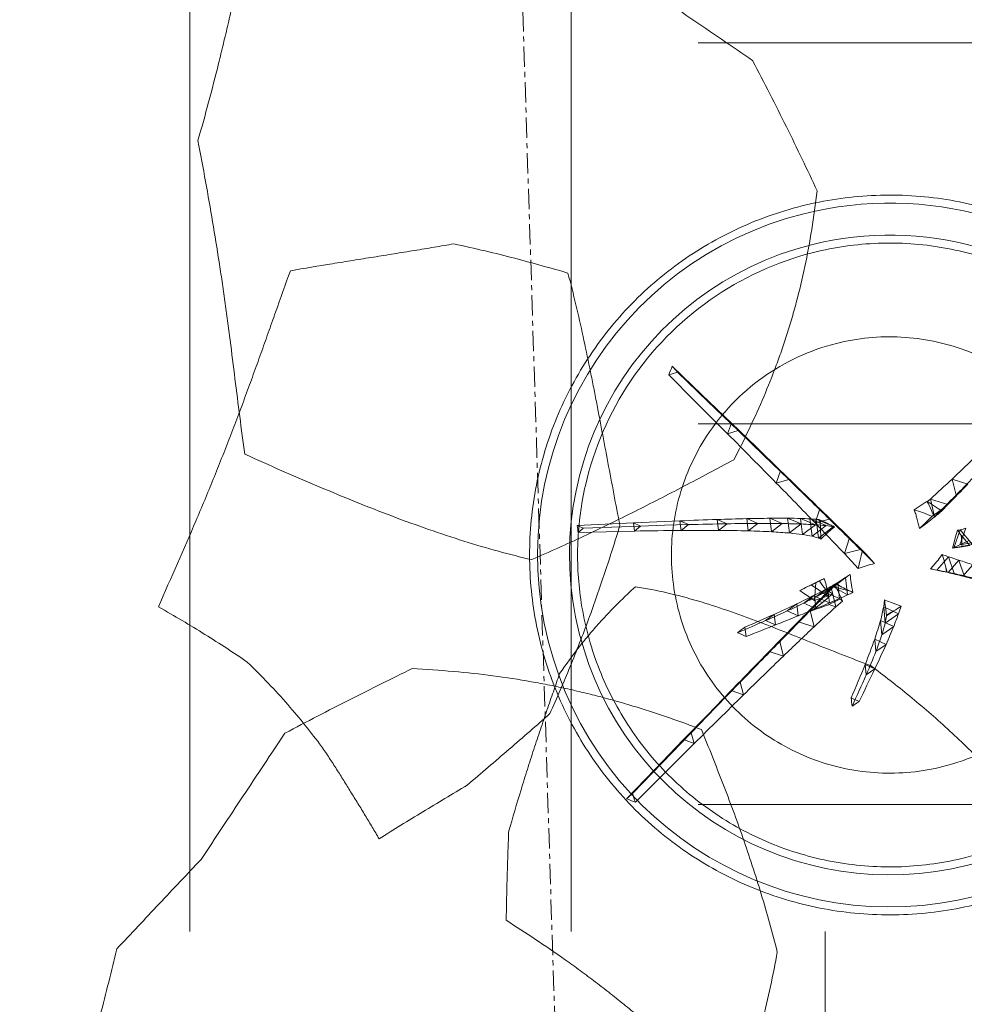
# Model space of a CAD drawing. Header units: millimetres. Extents: x 853417 to 929373, y -433185 to -369260.
# Tile 55 of 228: x 872976 to 873567, y -423941 to -423326. Entities that reach past the tile are written whole.
import ezdxf

# ---------------------------------------------------------------- set-up
doc = ezdxf.new("R2010")
doc.units = ezdxf.units.MM
doc.linetypes.add('Grid Line', pattern=[22.225, 12.7, -3.175, 3.175, -3.175])
for name, color, linetype, lineweight in [('I-FURN', 7, 'Continuous', 9), ('KOKO-FLOR-PATT', 7, 'Continuous', 9), ('KOKO-GRID', 7, 'Continuous', 9)]:
    doc.layers.add(name, color=color, linetype=linetype, lineweight=lineweight)

# ---------------------------------------------------------------- blocks, each defined once
blk = doc.blocks.new('Furniture_Interior-Artwork-Decoration_Gotessons_Areca-Palm  - Default-1583015-1 korrus_SA_kunstihanke plaan')
at = {"layer": 'I-FURN'}
for p, q in [((-79.73, 98.21), (-75.77, 104.02)), ((-75.77, 104.02), (-72.77, 98.48)), ((-72.77, 98.48), (-79.73, 98.21)), ((-57.73, 60.91), (-53.26, 67.74)), ((-53.26, 67.74), (-49.62, 61.06)), ((-181.67, 62.9), (-146.51, 55.5)), ((-151.04, 53.42), (-150.4, 58.55)), ((-146.51, 55.5), (-151.04, 53.42)), ((-150.4, 58.55), (-146.51, 55.5)), ((-49.62, 61.06), (-57.73, 60.91)), ((-122.6, 46.71), (-121.85, 52.67)), ((-121.85, 52.67), (-117.24, 49.11)), ((-117.24, 49.11), (-122.6, 46.71)), ((-99.98, 41.04), (-99.13, 47.83)), ((-93.81, 43.75), (-99.98, 41.04)), ((-99.13, 47.83), (-93.81, 43.75)), ((-82.01, 36.21), (-81.07, 43.82)), ((-81.07, 43.82), (-75.04, 39.24)), ((-75.04, 39.24), (-82.01, 36.21)), ((-68.02, 32.1), (-66.99, 40.53)), ((-66.99, 40.53), (-60.26, 35.45)), ((-57.43, 28.63), (-56.29, 37.88)), ((-56.29, 37.88), (-48.88, 32.29)), ((-40.31, 30.86), (-35.33, 38.7)), ((-35.33, 38.7), (-31.05, 30.88)), ((-60.26, 35.45), (-68.02, 32.1)), ((-48.88, 32.29), (-57.43, 28.63)), ((-49.65, 25.7), (-48.41, 35.77)), ((-48.41, 35.77), (-40.33, 29.67)), ((-44.15, 23.21), (-42.81, 34.1)), ((-42.81, 34.1), (-34.06, 27.51)), ((-40.55, 21.15), (-39.12, 32.86)), ((-31.05, 30.88), (-40.31, 30.86)), ((-39.12, 32.86), (-29.7, 25.77)), ((-37.01, 32.01), (-37.29, 29.79)), ((-36.11, 31.33), (-37.01, 32.01)), ((49.29, 26.15), (49.39, 36.53)), ((58.23, 31.04), (49.29, 26.15)), ((49.39, 36.53), (58.23, 31.04)), ((-40.33, 29.67), (-49.65, 25.7)), ((-34.06, 27.51), (-44.15, 23.21)), ((-29.7, 25.77), (-40.55, 21.15)), ((-29.7, 25.77), (-29.19, 25.52)), ((30.71, 26.51), (33.17, 27.73)), ((32.98, 16.22), (33.17, 27.73)), ((33.17, 27.73), (43, 21.71)), ((-39.32, 20.13), (-40.55, 21.15)), ((43, 21.71), (32.98, 16.22)), ((38.23, 18.78), (43, 21.71)), ((-27.26, 7.79), (-21.77, 16.62)), ((-15.8, 6.87), (-21.77, 16.62)), ((-21.77, 16.62), (-16.87, 7.69)), ((32.98, 16.22), (32.82, 16.12)), ((-21.14, -3.49), (-27.26, 7.79)), ((-16.87, 7.69), (-27.26, 7.79)), ((-16.87, 7.69), (-10.46, -2.85)), ((39.91, -5.33), (46.57, 4.5)), ((43.98, -4.62), (50.21, 4.6)), ((44.87, 4.75), (46.57, 4.5)), ((49.97, -6.55), (46.26, 1.1)), ((46.57, 4.5), (51.75, -6.18)), ((-46.64, -4.92), (-52.1, -6.07)), ((-52.1, -6.07), (-43.7, -15.47)), ((-49, -5.59), (-43.2, -4.26)), ((-30.21, -6.98), (-26.97, -5.73)), ((39.91, -5.33), (39.01, -5.44)), ((51.75, -6.18), (39.91, -5.33)), ((55.06, -5.41), (43.98, -4.62)), ((-51.13, -14.21), (-42.6, -10.72)), ((-50.39, -17.2), (-40.37, -11.71)), ((-44.93, -12.57), (-30.21, -6.98)), ((-44.93, -12.57), (-35.61, -8.76)), ((-40.37, -11.71), (-40.57, -23.22)), ((-40.37, -11.71), (-37.56, -10)), ((-38.93, -10.65), (-29.78, -6.91)), ((-38.93, -10.65), (-30.21, -6.98)), ((-36.59, -9.62), (-38.93, -10.65)), ((-31.68, -17.81), (-38.93, -10.65)), ((-38.93, -10.65), (-29.34, -16.03)), ((-35.61, -8.76), (-36.97, -18.75)), ((-35.61, -8.76), (-30.21, -6.98)), ((26.24, -16.33), (35.36, -10.04)), ((35.36, -10.04), (36.23, -21.09)), ((45.19, -6.2), (49.97, -6.55)), ((-85.19, -20.9), (-79.09, -18.38)), ((-79.09, -18.38), (-79.97, -25.01)), ((-70.6, -18.31), (-63.69, -15.47)), ((-64.69, -22.95), (-70.6, -18.31)), ((-63.69, -15.47), (-64.69, -22.95)), ((-59.47, -16.11), (-51.75, -12.94)), ((-52.87, -21.25), (-59.47, -16.11)), ((-51.75, -12.94), (-52.87, -21.25)), ((-43.84, -19.88), (-51.13, -14.21)), ((-50.39, -17.2), (-48.07, -18.62)), ((-36.97, -18.75), (-44.93, -12.57)), ((-43.7, -15.47), (-43.07, -13.55)), ((26.24, -16.33), (22.64, -14.62)), ((36.23, -21.09), (26.24, -16.33)), ((32.07, -16.64), (32.27, -19.2)), ((32.65, -19.58), (41.14, -13.72)), ((41.14, -13.72), (41.94, -24)), ((-79.97, -25.01), (-85.19, -20.9)), ((-65.62, -26.53), (-56.69, -21.63)), ((-56.69, -21.63), (-56.78, -32.02)), ((-40.57, -23.22), (-44.51, -20.8)), ((-35.55, -20.73), (-40.57, -23.22)), ((31.9, -19.05), (32.27, -19.2)), ((41.94, -24), (32.65, -19.58)), ((41.11, -24.03), (48.96, -18.59)), ((49.69, -28.11), (41.11, -24.03)), ((-56.78, -32.02), (-65.62, -26.53)), ((-13.13, -40.62), (-11.56, -30.54)), ((-11.56, -30.54), (-9.97, -26.38)), ((-11.56, -30.54), (-3.6, -36.95)), ((-87.69, -40.09), (-79.87, -35.82)), ((-79.87, -35.82), (-79.86, -45.07)), ((-11.27, -36.46), (-10.91, -34.1)), ((-6.67, -34.68), (-11.27, -36.46)), ((-11.16, -35.96), (-11.27, -36.46)), ((-6.67, -34.68), (-5.98, -34.52)), ((-79.86, -45.07), (-87.69, -40.09)), ((-16.86, -47.13), (-15.49, -38.25)), ((-15.49, -38.25), (-8.46, -43.91)), ((-3.6, -36.95), (-13.13, -40.62)), ((-23.05, -56.41), (-21.88, -48.73)), ((-21.88, -48.73), (-15.79, -53.65)), ((-8.46, -43.91), (-16.86, -47.13)), ((-116.74, -58.02), (-110.05, -54.38)), ((-110.05, -54.38), (-109.91, -62.49)), ((-15.79, -53.65), (-23.05, -56.41)), ((-109.91, -62.49), (-116.74, -58.02)), ((-32.47, -69.13), (-31.51, -62.68)), ((-26.35, -66.84), (-32.47, -69.13)), ((-31.51, -62.68), (-26.35, -66.84)), ((-153.02, -80.53), (-147.48, -77.53)), ((-147.48, -77.53), (-147.2, -84.49)), ((-147.2, -84.49), (-153.02, -80.53))]:
    blk.add_line(p, q, dxfattribs=at)
at = {"layer": 'I-FURN', "flags": 128}
for points in [[(-106.39, 142.81), (-105.52, 144.02), (-104.66, 145.22), (-103.8, 146.42), (-102.93, 147.63)], [(-100.57, 143.22), (-102.02, 143.12), (-103.48, 143.01), (-104.93, 142.91), (-106.39, 142.81)], [(-75.77, 104.02), (-89.35, 125.83), (-102.93, 147.63)], [(-102.93, 147.63), (-102.34, 146.52), (-101.75, 145.42), (-101.16, 144.32), (-100.57, 143.22)], [(-100.57, 143.22), (-86.67, 120.85), (-72.77, 98.48)], [(-53.26, 67.74), (-64.51, 85.88), (-75.77, 104.02)], [(-72.77, 98.48), (-61.19, 79.77), (-49.62, 61.06)], [(-185.38, 61.13), (-185.24, 62.21), (-185.1, 63.29), (-184.97, 64.36), (-184.83, 65.44)], [(-181.67, 62.9), (-182.6, 62.46), (-183.52, 62.02), (-184.45, 61.57), (-185.38, 61.13)], [(-150.4, 58.55), (-167.61, 62), (-184.83, 65.44)], [(-184.83, 65.44), (-184.04, 64.81), (-183.25, 64.17), (-182.46, 63.54), (-181.67, 62.9)], [(-151.04, 53.42), (-168.21, 57.27), (-185.38, 61.13)], [(-121.85, 52.67), (-136.12, 55.61), (-150.4, 58.55)], [(-146.51, 55.5), (-131.88, 52.3), (-117.24, 49.11)], [(-36.11, 31.33), (-36.41, 30.95), (-36.7, 30.56), (-36.99, 30.18), (-37.29, 29.79)], [(-31.49, 27.45), (-32.65, 28.42), (-33.8, 29.39), (-34.96, 30.36), (-36.11, 31.33)], [(-37.29, 29.79), (-37.8, 27.38), (-38.3, 24.96), (-38.81, 22.54), (-39.32, 20.13)], [(-32.27, 23.89), (-31.5, 24.3), (-30.73, 24.71), (-29.96, 25.12), (-29.19, 25.52)], [(-29.19, 25.52), (-29.76, 26), (-30.34, 26.48), (-30.91, 26.97), (-31.49, 27.45)], [(32.01, 25.63), (31.68, 25.85), (31.36, 26.07), (31.03, 26.29), (30.71, 26.51)], [(30.71, 26.51), (30.87, 26.12), (31.02, 25.74), (31.18, 25.36), (31.34, 24.98)], [(31.34, 24.98), (31.71, 22.73), (32.09, 20.51), (32.46, 18.31), (32.82, 16.12)], [(38.23, 18.78), (36.68, 20.49), (35.12, 22.2), (33.57, 23.92), (32.01, 25.63)], [(32.98, 16.22), (33.03, 19.1), (33.08, 21.98), (33.12, 24.85), (33.17, 27.73)], [(33.17, 27.73), (35.63, 26.23), (38.08, 24.72), (40.54, 23.22), (43, 21.71)], [(-39.32, 20.13), (-37.56, 21.07), (-35.8, 22.01), (-34.03, 22.95), (-32.27, 23.89)], [(26.53, 20.68), (25.31, 21.45), (24.1, 22.21), (22.88, 22.98), (21.67, 23.74)], [(21.67, 23.74), (21.75, 23.04), (21.83, 22.33), (21.91, 21.63), (22, 20.93)], [(22, 20.93), (22.02, 20.22), (22.04, 19.52), (22.06, 18.81), (22.09, 18.11)], [(31.61, 16.97), (30.34, 17.9), (29.06, 18.83), (27.8, 19.76), (26.53, 20.68)], [(31.61, 16.97), (35.41, 18.55), (39.2, 20.13), (43, 21.71)], [(32.82, 16.12), (34.17, 16.79), (35.53, 17.45), (36.88, 18.12), (38.23, 18.78)], [(43, 21.71), (40.49, 20.34), (37.99, 18.97), (35.48, 17.59), (32.98, 16.22)], [(32.98, 16.22), (27.53, 13.89), (22.07, 11.56)], [(22.07, 11.56), (22.51, 11.81), (22.94, 12.05), (23.38, 12.29), (23.81, 12.53)], [(23.81, 12.53), (24.49, 12.91), (25.17, 13.29), (25.85, 13.66), (26.53, 14.04)], [(26.53, 14.04), (27.8, 14.77), (29.07, 15.5), (30.34, 16.23), (31.61, 16.97)], [(-16.09, 6.36), (-17.35, 3.91), (-18.61, 1.45), (-19.87, -1.02), (-21.14, -3.49)], [(-15.87, 6.75), (-15.93, 6.77), (-15.99, 6.8), (-16.04, 6.82), (-16.1, 6.85)], [(-16.1, 6.85), (-16.1, 6.72), (-16.1, 6.6), (-16.1, 6.48), (-16.09, 6.36)], [(-15.84, 6.81), (-15.96, 6.58), (-16.09, 6.36)], [(-15.69, 6.67), (-15.71, 6.72), (-15.74, 6.77), (-15.77, 6.82), (-15.8, 6.87)], [(-10.46, -2.85), (-11.77, -0.47), (-13.07, 1.91), (-14.38, 4.29), (-15.69, 6.67)], [(44.87, 4.75), (43.41, 2.2), (41.94, -0.35), (40.47, -2.89), (39.01, -5.44)], [(45.07, 4.23), (45.02, 4.36), (44.97, 4.49), (44.92, 4.62), (44.87, 4.75)], [(46.26, 1.1), (45.96, 1.88), (45.67, 2.67), (45.37, 3.45), (45.07, 4.23)], [(45.19, -6.2), (45.46, -4.38), (45.73, -2.55), (46, -0.73), (46.26, 1.1)], [(-59.82, -7.86), (-57.11, -7.29), (-54.41, -6.72), (-51.71, -6.15), (-49, -5.59)], [(-49, -5.59), (-49.86, -8.23), (-50.71, -10.88), (-51.57, -13.53), (-52.43, -16.18)], [(-43.2, -4.26), (-44.06, -4.42), (-44.92, -4.59), (-45.78, -4.75), (-46.64, -4.92)], [(-46.64, -4.92), (-46.59, -5.05), (-46.53, -5.18), (-46.48, -5.31), (-46.42, -5.45)], [(-46.42, -5.45), (-45.58, -7.47), (-44.75, -9.5), (-43.91, -11.52), (-43.07, -13.55)], [(-43.14, -8.6), (-43.15, -7.5), (-43.17, -6.41), (-43.18, -5.33), (-43.2, -4.26)], [(-26.97, -5.73), (-27.56, -5.98), (-28.15, -6.22), (-28.73, -6.47), (-29.32, -6.71)], [(-27.58, -10.97), (-27.43, -9.66), (-27.28, -8.35), (-27.12, -7.04), (-26.97, -5.73)], [(-21.14, -3.49), (-19.85, -3.35), (-18.56, -3.21), (-17.28, -3.07), (-16, -2.93)], [(-16, -2.93), (-14.62, -2.91), (-13.23, -2.89), (-11.84, -2.87), (-10.46, -2.85)], [(39.01, -5.44), (39.02, -5.44), (39.04, -5.45), (39.06, -5.45), (39.08, -5.45)], [(39.08, -5.45), (40.6, -5.64), (42.13, -5.83), (43.66, -6.01), (45.19, -6.2)], [(-52.43, -16.18), (-54.27, -14.1), (-56.12, -12.02), (-57.97, -9.94), (-59.82, -7.86)], [(-51.75, -12.94), (-47.18, -11.83), (-42.6, -10.72)], [(-38.93, -10.65), (-41.93, -11.61), (-44.93, -12.57)], [(-42.6, -10.72), (-43.22, -15.3), (-43.84, -19.88)], [(-43.07, -13.55), (-43.09, -12.3), (-43.1, -11.05), (-43.12, -9.82), (-43.14, -8.6)], [(-40.32, -11.32), (-40.91, -11.61), (-41.51, -11.9), (-42.1, -12.18), (-42.7, -12.47)], [(-37.56, -10), (-38.24, -10.32), (-38.94, -10.66), (-39.62, -10.99), (-40.32, -11.32)], [(-36.66, -14.84), (-36.88, -13.62), (-37.11, -12.41), (-37.34, -11.2), (-37.56, -10)], [(-34.77, -8.91), (-35.23, -9.08), (-35.68, -9.26), (-36.13, -9.44), (-36.59, -9.62)], [(-36.59, -9.62), (-35.72, -10.45), (-34.85, -11.28), (-33.99, -12.11), (-33.12, -12.94)], [(-30.21, -6.98), (-30.95, -12.4), (-31.68, -17.81)], [(-29.32, -6.71), (-29.43, -6.76), (-29.55, -6.81), (-29.67, -6.86), (-29.78, -6.91)], [(-28.08, -17.12), (-27.95, -15.57), (-27.83, -14.03), (-27.7, -12.5), (-27.58, -10.97)], [(28.54, -10.43), (28.32, -10.59), (28.1, -10.75), (27.89, -10.91), (27.67, -11.08)], [(31.83, -7.71), (31, -8.39), (30.18, -9.07), (29.36, -9.75), (28.54, -10.43)], [(32.13, -12.93), (32.05, -11.62), (31.98, -10.32), (31.9, -9.01), (31.83, -7.71)], [(-44.06, -16.61), (-45.07, -17.11), (-46.07, -17.62), (-47.07, -18.12), (-48.07, -18.62)], [(-40.61, -14.88), (-41.48, -15.31), (-42.34, -15.75), (-43.2, -16.18), (-44.06, -16.61)], [(-42.7, -12.47), (-42.18, -13.08), (-41.65, -13.68), (-41.13, -14.28), (-40.61, -14.88)], [(-31.68, -17.81), (-34.33, -18.28), (-36.97, -18.75)], [(-35.55, -20.73), (-35.83, -19.25), (-36.11, -17.77), (-36.38, -16.3), (-36.66, -14.84)], [(-33.12, -12.94), (-32.18, -13.71), (-31.23, -14.49), (-30.28, -15.26), (-29.34, -16.03)], [(-28.08, -17.12), (-29.88, -17.47), (-31.68, -17.81)], [(-29.34, -16.03), (-29.02, -16.3), (-28.71, -16.57), (-28.39, -16.85), (-28.08, -17.12)], [(22.64, -14.62), (23.26, -14.91), (23.88, -15.21), (24.5, -15.5), (25.12, -15.8)], [(25.12, -15.8), (26.42, -16.42), (27.74, -17.04), (29.06, -17.67), (30.38, -18.3)], [(30.38, -18.3), (30.45, -18.34), (30.52, -18.37), (30.59, -18.4), (30.66, -18.44)], [(30.66, -18.44), (30.97, -18.59), (31.28, -18.74), (31.59, -18.9), (31.9, -19.05)], [(31.9, -19.05), (31.94, -18.45), (31.98, -17.84), (32.02, -17.24), (32.07, -16.64)], [(32.07, -16.64), (32.09, -16.48), (32.11, -16.33), (32.13, -16.18), (32.15, -16.03)], [(32.15, -16.03), (32.14, -15.25), (32.14, -14.48), (32.13, -13.7), (32.13, -12.93)], [(-104, -23.92), (-102.68, -23.38), (-101.36, -22.83), (-100.04, -22.28), (-98.72, -21.73)], [(-99.47, -27.53), (-100.61, -26.63), (-101.74, -25.73), (-102.87, -24.82), (-104, -23.92)], [(-98.72, -21.73), (-98.91, -23.18), (-99.1, -24.63), (-99.29, -26.08), (-99.47, -27.53)], [(-52.29, -20.44), (-53.18, -20.82), (-54.07, -21.2), (-54.96, -21.59), (-55.85, -21.97)], [(-55.85, -21.97), (-53.04, -21.69), (-50.22, -21.42), (-47.41, -21.15), (-44.59, -20.87)], [(-43.84, -19.88), (-48.35, -20.57), (-52.87, -21.25)], [(-48.14, -18.66), (-49.18, -19.1), (-50.22, -19.55), (-51.26, -20), (-52.29, -20.44)], [(-48.07, -18.62), (-48.09, -18.63), (-48.11, -18.64), (-48.12, -18.65), (-48.14, -18.66)], [(-44.59, -20.87), (-44.57, -20.85), (-44.55, -20.84), (-44.53, -20.82), (-44.51, -20.8)], [(-44.51, -20.8), (-42.6, -20.41), (-40.69, -20.02), (-38.77, -19.63), (-36.84, -19.24)], [(-36.84, -19.24), (-36.52, -19.61), (-36.2, -19.99), (-35.87, -20.36), (-35.55, -20.73)], [(-10.25, -28.31), (-10.41, -29.67), (-10.57, -31.04), (-10.74, -32.43), (-10.9, -33.83)], [(-9.97, -26.38), (-10.04, -26.86), (-10.11, -27.34), (-10.18, -27.82), (-10.25, -28.31)], [(-6.82, -28.78), (-7.61, -28.18), (-8.4, -27.58), (-9.19, -26.98), (-9.97, -26.38)], [(-0.93, -32.82), (-2.41, -31.8), (-3.89, -30.79), (-5.36, -29.78), (-6.82, -28.78)], [(-10.91, -34.1), (-10.97, -34.57), (-11.04, -35.03), (-11.1, -35.49), (-11.16, -35.96)], [(-11.16, -35.96), (-10.04, -35.64), (-8.92, -35.32), (-7.79, -35), (-6.67, -34.68)], [(-10.9, -33.83), (-10.91, -33.9), (-10.91, -33.97), (-10.91, -34.03), (-10.91, -34.1)], [(-5.98, -34.52), (-4.71, -34.09), (-3.44, -33.67), (-2.18, -33.24), (-0.93, -32.82)], [(-147.48, -77.53), (-128.77, -65.96), (-110.05, -54.38)], [(-116.74, -58.02), (-134.88, -69.27), (-153.02, -80.53)], [(-192.21, -105.33), (-169.85, -91.43), (-147.48, -77.53)], [(-153.02, -80.53), (-174.82, -94.11), (-196.62, -107.7)], [(-45.9, -86.01), (-45.72, -84.7), (-45.53, -83.39), (-45.34, -82.08), (-45.16, -80.77)], [(-40.94, -84.19), (-42.18, -84.64), (-43.42, -85.1), (-44.66, -85.55), (-45.9, -86.01)], [(-45.16, -80.77), (-44.1, -81.62), (-43.05, -82.48), (-41.99, -83.33), (-40.94, -84.19)], [(-196.62, -107.7), (-195.52, -107.1), (-194.42, -106.51), (-193.32, -105.92), (-192.21, -105.33)], [(-191.81, -111.15), (-193.01, -110.28), (-194.22, -109.42), (-195.42, -108.56), (-196.62, -107.7)], [(-192.21, -105.33), (-192.11, -106.78), (-192.01, -108.24), (-191.91, -109.69), (-191.81, -111.15)]]:
    blk.add_lwpolyline(points, dxfattribs=at)
at = {"layer": 'I-FURN'}
for points, knots in [([(-266.57, 544.12), (-269.77, 535.58), (-274.63, 522.97), (-281.29, 506.44), (-286.38, 494.19), (-291.65, 481.99), (-297.11, 469.85), (-302.68, 457.84), (-308.27, 446.04), (-313.95, 434.4), (-319.78, 422.86), (-325.7, 411.47), (-333.61, 396.52), (-343.55, 378.21), (-351.74, 363.84), (-355.89, 356.71)], [0, 0, 0, 0, 0.125, 0.1875, 0.25, 0.3125, 0.375, 0.4375, 0.5, 0.5625, 0.625, 0.6875, 0.75, 0.875, 1, 1, 1, 1]), ([(-355.89, 356.71), (-356.92, 339.24), (-358.62, 313.54), (-361.14, 284.16), (-362.75, 267.55), (-364.01, 255.22), (-365.37, 242.96), (-367.34, 226.66), (-369.85, 206.57), (-372.67, 182.97), (-374.52, 167.31), (-375.42, 159.46)], [0, 0, 0, 0, 0.25, 0.375, 0.4375, 0.5, 0.5625, 0.625, 0.75, 0.875, 1, 1, 1, 1]), ([(-450.99, 80.02), (-438.72, 95.99), (-420.73, 118.8), (-400.95, 145.31), (-389.96, 160.52), (-381.87, 171.89), (-373.84, 183.32), (-365.87, 194.87), (-358, 206.45), (-350.27, 217.95), (-342.65, 229.38), (-332.51, 244.64), (-324.89, 256.09), (-319.74, 263.74)], [0, 0, 0, 0, 0.25, 0.375, 0.4375, 0.5, 0.5625, 0.625, 0.6875, 0.75, 0.8125, 0.875, 1, 1, 1, 1]), ([(-319.74, 263.74), (-310.79, 263.02), (-297.58, 261.94), (-280.19, 260.43), (-267.28, 259.3), (-254.3, 258.17), (-241.46, 257.05), (-228.98, 256.02), (-220.77, 255.38), (-216.69, 255.07)], [0, 0, 0, 0, 0.25, 0.375, 0.5, 0.625, 0.75, 0.875, 1, 1, 1, 1]), ([(-79.96, 81.4), (-75.44, 86.51), (-66.56, 96.84), (-53.69, 112.91), (-43.29, 127.1), (-35.23, 139), (-29.36, 148.15), (-23.63, 157.58), (-16.16, 170.61), (-7.27, 187.62), (2.53, 209.07), (8.62, 224.19), (11.56, 231.95)], [0, 0, 0, 0, 0.125, 0.25, 0.375, 0.4375, 0.5, 0.5625, 0.625, 0.75, 0.875, 1, 1, 1, 1]), ([(-151.93, 220), (-151.86, 213.12), (-151.89, 199.47), (-152.37, 179.24), (-153.05, 162.43), (-153.7, 149.02), (-154.23, 139.04), (-154.81, 129.05), (-155.63, 115.65), (-156.65, 98.99), (-157.82, 79.18), (-158.6, 65.76), (-158.99, 58.95)], [0, 0, 0, 0, 0.125, 0.25, 0.375, 0.4375, 0.5, 0.5625, 0.625, 0.75, 0.875, 1, 1, 1, 1]), ([(-217.59, 51.76), (-211.69, 52.73), (-199.94, 54.76), (-176.76, 59.09), (-153.39, 63.98), (-130.98, 69.05), (-108.61, 74.38), (-91.59, 78.59), (-79.96, 81.4)], [0, 0, 0, 0, 0.125, 0.25, 0.5, 0.625, 0.75, 1, 1, 1, 1]), ([(-158.99, 58.95), (-164.34, 50.14), (-172.4, 37.13), (-183.58, 19.85), (-195.1, 2.65), (-210.49, -19.06), (-223.42, -35.93), (-230.09, -44.35)], [0, 0, 0, 0, 0.25, 0.375, 0.5, 0.75, 1, 1, 1, 1]), ([(-218.07, -21.61), (-212.65, -16.82), (-204.63, -10.12), (-194.06, -2.3), (-183.8, 4.83), (-171.57, 12.42), (-162.97, 17.37), (-158.88, 19.55)], [0, 0, 0, 0, 0.25, 0.375, 0.5, 0.75, 1, 1, 1, 1]), ([(-158.88, 19.55), (-146.42, 14.19), (-128.92, 5.08), (-109.69, -6.92), (-98.95, -14.04), (-91.05, -19.46), (-83.2, -24.98), (-72.75, -32.48), (-59.82, -41.88), (-44.39, -52.96), (-33.84, -60.39), (-28.46, -64.11)], [0, 0, 0, 0, 0.25, 0.375, 0.4375, 0.5, 0.5625, 0.625, 0.75, 0.875, 1, 1, 1, 1]), ([(-393.6, -15.83), (-378.65, -12.2), (-356.5, -7), (-327.68, -0.6), (-313.64, 2.46), (-306.7, 3.95)], [0, 0, 0, 0, 0.5, 0.75, 1, 1, 1, 1]), ([(-306.7, 3.95), (-298.33, 1.36), (-281.97, -4), (-258.65, -12.62), (-240.07, -20.47), (-225.76, -27.09), (-215.36, -32.17), (-205.23, -37.36), (-192.02, -44.52), (-176.16, -53.75), (-158.09, -65.19), (-146.42, -73.11), (-140.63, -77.13)], [0, 0, 0, 0, 0.125, 0.25, 0.375, 0.4375, 0.5, 0.5625, 0.625, 0.75, 0.875, 1, 1, 1, 1]), ([(-273.13, -109.87), (-268.47, -101.75), (-261.55, -89.94), (-252.25, -74.74), (-245.31, -63.62), (-238.28, -52.59), (-231.31, -41.84), (-224.61, -31.55), (-220.23, -24.88), (-218.07, -21.61)], [0, 0, 0, 0, 0.25, 0.375, 0.5, 0.625, 0.75, 0.875, 1, 1, 1, 1]), ([(-28.46, -64.11), (-21.91, -72.18), (-12.42, -84.32), (-0.25, -101.18), (8.58, -114.18), (17.13, -127.65), (25.35, -141.54), (33.14, -155.66), (38.11, -165.32), (40.55, -170.21)], [0, 0, 0, 0, 0.25, 0.375, 0.5, 0.625, 0.75, 0.875, 1, 1, 1, 1]), ([(-140.63, -77.13), (-139.01, -89.32), (-136.61, -107.18), (-133.81, -131.01), (-132.03, -148.98), (-130.59, -167.38), (-129.51, -186.02), (-128.87, -204.65), (-128.7, -217.25), (-128.68, -223.6)], [0, 0, 0, 0, 0.25, 0.375, 0.5, 0.625, 0.75, 0.875, 1, 1, 1, 1]), ([(-612.53, -276.8), (-608.88, -270.13), (-601.59, -256.82), (-590.75, -237), (-579.9, -217.06), (-569.19, -197.27), (-558.8, -177.97), (-545.11, -152.47), (-534.94, -133.51), (-528.25, -120.96)], [0, 0, 0, 0, 0.125, 0.25, 0.375, 0.5, 0.625, 0.75, 1, 1, 1, 1]), ([(-173.07, -315.45), (-177.74, -308.24), (-184.57, -297.53), (-193.58, -283.49), (-200.34, -273.09), (-207.25, -262.82), (-214.36, -252.69), (-221.59, -242.74), (-228.79, -233.01), (-236.01, -223.44), (-243.39, -214.03), (-250.85, -204.86), (-260.8, -193.04), (-273.21, -178.96), (-283.14, -168.27), (-288.06, -163.04)], [0, 0, 0, 0, 0.125, 0.1875, 0.25, 0.3125, 0.375, 0.4375, 0.5, 0.5625, 0.625, 0.6875, 0.75, 0.875, 1, 1, 1, 1])]:
    blk.add_open_spline(points, degree=3, knots=knots, dxfattribs=at)
for points in [[(-7.65, 320.64), (-12.85, 326.55), (-23.26, 338.35), (-39, 356.13), (-55.09, 374.2), (-65.88, 386.24), (-71.31, 392.29)], [(11.56, 231.95), (10.21, 239.01), (7.37, 253.31), (2.78, 275.36), (-2.21, 297.83), (-5.79, 313), (-7.65, 320.64)], [(-216.69, 255.07), (-210.5, 252.05), (-198.51, 246.03), (-181.77, 237.02), (-166.14, 228.22), (-156.54, 222.71), (-151.93, 220)], [(-375.42, 159.46), (-362.05, 148.86), (-335.23, 128.06), (-295.24, 98.69), (-255.58, 72.62), (-230.12, 58.12), (-217.59, 51.76)], [(-79.73, 98.21), (-88.62, 113.08), (-97.5, 127.95), (-106.39, 142.81)], [(-57.73, 60.91), (-65.06, 73.34), (-72.4, 85.78), (-79.73, 98.21)], [(-405.54, 33), (-408.89, 36.81), (-415.8, 44.48), (-426.86, 56.22), (-438.57, 68.09), (-446.79, 76.03), (-450.99, 80.02)], [(-35.33, 38.7), (-41.31, 48.38), (-47.28, 58.06), (-53.26, 67.74)], [(-40.31, 30.86), (-46.11, 40.88), (-51.92, 50.89), (-57.73, 60.91)], [(-49.62, 61.06), (-43.43, 51), (-37.24, 40.94), (-31.05, 30.88)], [(-122.6, 46.71), (-132.08, 48.94), (-141.56, 51.18), (-151.04, 53.42)], [(-99.13, 47.83), (-106.71, 49.44), (-114.28, 51.06), (-121.85, 52.67)], [(49.39, 36.53), (57.08, 40.88), (64.77, 45.23), (72.46, 49.58)], [(-99.98, 41.04), (-107.52, 42.93), (-115.06, 44.82), (-122.6, 46.71)], [(-117.24, 49.11), (-109.43, 47.32), (-101.62, 45.54), (-93.81, 43.75)], [(-81.07, 43.82), (-87.09, 45.15), (-93.11, 46.49), (-99.13, 47.83)], [(-93.81, 43.75), (-87.55, 42.25), (-81.3, 40.74), (-75.04, 39.24)], [(-66.99, 40.53), (-71.68, 41.63), (-76.37, 42.72), (-81.07, 43.82)], [(-82.01, 36.21), (-88, 37.82), (-93.99, 39.43), (-99.98, 41.04)], [(-75.04, 39.24), (-70.12, 37.97), (-65.19, 36.71), (-60.26, 35.45)], [(-56.29, 37.88), (-59.86, 38.76), (-63.42, 39.65), (-66.99, 40.53)], [(-48.41, 35.77), (-51.04, 36.47), (-53.66, 37.17), (-56.29, 37.88)], [(-21.77, 16.62), (-26.29, 23.98), (-30.81, 31.34), (-35.33, 38.7)], [(72.48, 40.33), (64.75, 35.6), (57.02, 30.87), (49.29, 26.15)], [(-373.4, -29.53), (-375.5, -24.48), (-379.94, -14.35), (-387.39, 1.09), (-395.8, 16.82), (-402.15, 27.55), (-405.54, 33)], [(-68.02, 32.1), (-72.68, 33.47), (-77.35, 34.84), (-82.01, 36.21)], [(-57.43, 28.63), (-60.96, 29.79), (-64.49, 30.95), (-68.02, 32.1)], [(-60.26, 35.45), (-56.47, 34.39), (-52.68, 33.34), (-48.88, 32.29)], [(-48.88, 32.29), (-46.03, 31.42), (-43.18, 30.54), (-40.33, 29.67)], [(-42.81, 34.1), (-44.68, 34.66), (-46.54, 35.21), (-48.41, 35.77)], [(-39.12, 32.86), (-40.35, 33.28), (-41.58, 33.69), (-42.81, 34.1)], [(-27.26, 7.79), (-31.61, 15.48), (-35.96, 23.17), (-40.31, 30.86)], [(-37.01, 32.01), (-37.72, 32.29), (-38.42, 32.58), (-39.12, 32.86)], [(-31.05, 30.88), (-26.33, 23.15), (-21.6, 15.42), (-16.87, 7.69)], [(33.17, 27.73), (38.58, 30.67), (43.99, 33.6), (49.39, 36.53)], [(43, 21.71), (48.07, 24.82), (53.15, 27.93), (58.23, 31.04)], [(-49.65, 25.7), (-52.24, 26.67), (-54.83, 27.65), (-57.43, 28.63)], [(-44.15, 23.21), (-45.98, 24.04), (-47.81, 24.87), (-49.65, 25.7)], [(-40.33, 29.67), (-38.24, 28.95), (-36.15, 28.23), (-34.06, 27.51)], [(-34.06, 27.51), (-32.6, 26.93), (-31.15, 26.35), (-29.7, 25.77)], [(21.67, 23.74), (25.5, 25.07), (29.34, 26.4), (33.17, 27.73)], [(49.29, 26.15), (43.85, 22.84), (38.42, 19.53), (32.98, 16.22)], [(-40.55, 21.15), (-41.75, 21.84), (-42.95, 22.53), (-44.15, 23.21)], [(22.09, 18.11), (22.09, 17.02), (22.08, 14.83), (22.08, 12.65), (22.07, 11.56)], [(46.57, 4.5), (47.78, 4.53), (48.99, 4.57), (50.21, 4.6)], [(-52.1, -6.07), (-54.67, -6.67), (-57.24, -7.26), (-59.82, -7.86)], [(43.98, -4.62), (42.62, -4.85), (41.26, -5.09), (39.91, -5.33)], [(49.81, -3.38), (47.87, -3.79), (45.92, -4.2), (43.98, -4.62)], [(-56.69, -21.63), (-51.25, -18.33), (-45.81, -15.02), (-40.37, -11.71)], [(-42.6, -10.72), (-40.27, -10.07), (-37.94, -9.41), (-35.61, -8.76)], [(-29.78, -6.91), (-30.2, -7.07), (-31.03, -7.4), (-32.28, -7.9), (-33.52, -8.4), (-34.36, -8.74), (-34.77, -8.91)], [(27.67, -11.08), (26.83, -11.67), (25.15, -12.85), (23.48, -14.03), (22.64, -14.62)], [(31.83, -7.71), (33.01, -8.48), (34.19, -9.26), (35.36, -10.04)], [(35.36, -10.04), (37.29, -11.26), (39.22, -12.49), (41.14, -13.72)], [(-463.6, -79.58), (-457.72, -74.2), (-446.01, -63.48), (-428.47, -47.51), (-410.99, -31.62), (-399.4, -21.1), (-393.6, -15.83)], [(-98.72, -21.73), (-92.18, -20.61), (-85.63, -19.5), (-79.09, -18.38)], [(-70.6, -18.31), (-75.47, -19.17), (-80.33, -20.04), (-85.19, -20.9)], [(-79.09, -18.38), (-73.96, -17.41), (-68.82, -16.44), (-63.69, -15.47)], [(-59.47, -16.11), (-63.18, -16.84), (-66.89, -17.58), (-70.6, -18.31)], [(-50.39, -17.2), (-55.47, -20.31), (-60.54, -23.42), (-65.62, -26.53)], [(-63.69, -15.47), (-59.71, -14.63), (-55.73, -13.78), (-51.75, -12.94)], [(-51.13, -14.21), (-53.91, -14.85), (-56.69, -15.48), (-59.47, -16.11)], [(-43.7, -15.47), (-46.61, -15.71), (-49.52, -15.94), (-52.43, -16.18)], [(-44.93, -12.57), (-47, -13.12), (-49.06, -13.67), (-51.13, -14.21)], [(-42.7, -12.47), (-45.26, -14.05), (-47.83, -15.62), (-50.39, -17.2)], [(32.65, -19.58), (30.51, -18.5), (28.37, -17.41), (26.24, -16.33)], [(41.14, -13.72), (43.75, -15.34), (46.35, -16.97), (48.96, -18.59)], [(-85.19, -20.9), (-91.46, -21.91), (-97.73, -22.91), (-104, -23.92)], [(-64.69, -22.95), (-69.78, -23.64), (-74.87, -24.32), (-79.97, -25.01)], [(-79.87, -35.82), (-72.14, -31.09), (-64.41, -26.36), (-56.69, -21.63)], [(-52.87, -21.25), (-56.81, -21.82), (-60.75, -22.38), (-64.69, -22.95)], [(-40.57, -23.22), (-45.97, -26.15), (-51.38, -29.09), (-56.78, -32.02)], [(-36.97, -18.75), (-39.26, -19.12), (-41.55, -19.5), (-43.84, -19.88)], [(32.27, -19.2), (33.59, -19.83), (34.91, -20.46), (36.23, -21.09)], [(41.11, -24.03), (38.29, -22.54), (35.47, -21.06), (32.65, -19.58)], [(36.23, -21.09), (38.14, -22.06), (40.04, -23.03), (41.94, -24)], [(52, -29.91), (48.37, -27.95), (44.74, -25.99), (41.11, -24.03)], [(41.94, -24), (44.53, -25.37), (47.11, -26.74), (49.69, -28.11)], [(-362.75, -61.38), (-363.54, -58.77), (-365.17, -53.54), (-367.74, -45.61), (-370.47, -37.6), (-372.4, -32.23), (-373.4, -29.53)], [(-79.97, -25.01), (-86.47, -25.85), (-92.97, -26.69), (-99.47, -27.53)], [(-65.62, -26.53), (-72.98, -31.05), (-80.34, -35.57), (-87.69, -40.09)], [(-15.49, -38.25), (-14.18, -35.68), (-12.87, -33.11), (-11.56, -30.54)], [(-110.05, -54.38), (-99.99, -48.19), (-89.93, -42), (-79.87, -35.82)], [(-56.78, -32.02), (-64.48, -36.37), (-72.17, -40.72), (-79.86, -45.07)], [(-11.27, -36.46), (-11.89, -37.85), (-12.51, -39.23), (-13.13, -40.62)], [(-0.93, -32.82), (-1.82, -34.2), (-2.71, -35.58), (-3.6, -36.95)], [(-87.69, -40.09), (-97.37, -46.07), (-107.05, -52.04), (-116.74, -58.02)], [(-21.88, -48.73), (-19.75, -45.24), (-17.62, -41.74), (-15.49, -38.25)], [(-13.13, -40.62), (-14.37, -42.79), (-15.62, -44.96), (-16.86, -47.13)], [(-3.6, -36.95), (-5.22, -39.27), (-6.84, -41.59), (-8.46, -43.91)], [(-230.09, -44.35), (-235.01, -46.93), (-244.97, -52.06), (-260.19, -59.76), (-275.6, -67.45), (-285.93, -72.56), (-291.1, -75.13)], [(-79.86, -45.07), (-89.87, -50.88), (-99.89, -56.68), (-109.91, -62.49)], [(-31.51, -62.68), (-28.3, -58.03), (-25.09, -53.38), (-21.88, -48.73)], [(-16.86, -47.13), (-18.93, -50.22), (-20.99, -53.31), (-23.05, -56.41)], [(-8.46, -43.91), (-10.9, -47.16), (-13.35, -50.4), (-15.79, -53.65)], [(-15.79, -53.65), (-19.31, -58.04), (-22.83, -62.44), (-26.35, -66.84)], [(-352.66, -94.23), (-353.43, -91.54), (-355.02, -86.12), (-357.48, -77.95), (-360.08, -69.59), (-361.85, -64.11), (-362.75, -61.38)], [(-23.05, -56.41), (-26.19, -60.65), (-29.33, -64.89), (-32.47, -69.13)], [(-109.91, -62.49), (-122.34, -69.82), (-134.77, -77.16), (-147.2, -84.49)], [(-45.16, -80.77), (-40.61, -74.74), (-36.06, -68.71), (-31.51, -62.68)], [(-26.35, -66.84), (-31.21, -72.62), (-36.07, -78.4), (-40.94, -84.19)], [(-32.47, -69.13), (-36.94, -74.76), (-41.42, -80.38), (-45.9, -86.01)], [(-528.25, -120.96), (-522.84, -117.47), (-512.03, -110.51), (-495.84, -100.13), (-479.7, -89.81), (-468.97, -82.98), (-463.6, -79.58)], [(-291.1, -75.13), (-296.28, -76.7), (-306.6, -79.83), (-322.01, -84.51), (-337.38, -89.29), (-347.55, -92.56), (-352.66, -94.23)], [(-147.2, -84.49), (-162.07, -93.38), (-176.94, -102.26), (-191.81, -111.15)], [(-288.06, -163.04), (-286.83, -158.4), (-284.35, -149.24), (-280.62, -135.82), (-276.86, -122.69), (-274.38, -114.12), (-273.13, -109.87)], [(-128.68, -223.6), (-131.69, -230.16), (-137.98, -243.37), (-148.12, -263.46), (-158.85, -283.71), (-166.33, -297.27), (-170.13, -304.06)]]:
    blk.add_open_spline(points, degree=3, dxfattribs=at)
blk = doc.blocks.new('Furniture_Other_Gotessons_Plant-Pot - Default-1583017-1 korrus_SA_kunstihanke plaan')
at = {"layer": 'I-FURN'}
for radius, start, end in [(220, 90, 270), (220, 270, 90), (200, 90, 270), (200, 270, 90)]:
    blk.add_arc((0, 0), radius, start, end, dxfattribs=at)
for points, knots in [([(0, 225), (-14.72, 224.99), (-44.18, 222.09), (-86.65, 209.21), (-125.8, 188.29), (-160.12, 160.12), (-188.29, 125.8), (-209.22, 86.64), (-222.1, 44.15), (-225.72, 7.3), (-224.28, -22.02), (-219.95, -51.23), (-209.22, -86.63), (-188.29, -125.8), (-160.12, -160.12), (-125.79, -188.29), (-86.63, -209.22), (-44.13, -222.11), (-14.67, -224.99), (0, -225)], [0, 0, 0, 0, 0.0625, 0.125, 0.1875, 0.25, 0.3125, 0.375, 0.4375, 0.5, 0.53125, 0.5625, 0.625, 0.6875, 0.75, 0.8125, 0.875, 0.9375, 1, 1, 1, 1]), ([(0, -225), (14.72, -224.99), (44.18, -222.09), (86.65, -209.21), (125.8, -188.29), (160.12, -160.12), (188.29, -125.8), (209.22, -86.64), (222.1, -44.15), (225.72, -7.3), (224.28, 22.02), (219.95, 51.23), (209.22, 86.63), (188.29, 125.8), (160.12, 160.12), (125.79, 188.29), (86.63, 209.22), (44.13, 222.11), (14.67, 224.99), (0, 225)], [0, 0, 0, 0, 0.0625, 0.125, 0.1875, 0.25, 0.3125, 0.375, 0.4375, 0.5, 0.53125, 0.5625, 0.625, 0.6875, 0.75, 0.8125, 0.875, 0.9375, 1, 1, 1, 1]), ([(0, 195), (-23.79, 195), (-71.45, 186.18), (-133.44, 148.2), (-170.3, 100.12), (-188.03, 55.67), (-195.36, 18.74), (-195.36, -20.44), (-186.83, -60.68), (-170.12, -98.2), (-145.98, -131.44), (-115.45, -158.92), (-79.87, -179.46), (-40.81, -192.15), (-13.58, -195), (0, -195)], [-1, -1, -1, -1, -0.883333, -0.766667, -0.65, -0.591667, -0.533333, -0.466667, -0.4, -0.333333, -0.266667, -0.2, -0.133333, -0.066667, 0, 0, 0, 0]), ([(0, -195), (23.79, -195), (71.45, -186.18), (133.44, -148.2), (170.3, -100.12), (188.03, -55.67), (195.36, -18.74), (195.36, 20.44), (186.83, 60.68), (170.12, 98.2), (145.98, 131.44), (115.45, 158.92), (79.87, 179.46), (40.81, 192.15), (13.58, 195), (0, 195)], [-1, -1, -1, -1, -0.883333, -0.766667, -0.65, -0.591667, -0.533333, -0.466667, -0.4, -0.333333, -0.266667, -0.2, -0.133333, -0.066667, 0, 0, 0, 0]), ([(0, 136.4), (-8.46, 136.4), (-25.53, 134.8), (-50.11, 127.72), (-72.99, 116.17), (-97.39, 97.45), (-119.91, 69.2), (-132.47, 37.19), (-136.53, 10.15), (-136.53, -10.18), (-133.48, -30.43), (-125.45, -56.52), (-108.25, -86.32), (-77.97, -114.41), (-46.96, -129.33), (-20.33, -135.39), (-6.73, -136.4), (0, -136.4)], [-1, -1, -1, -1, -0.940476, -0.880952, -0.821429, -0.761905, -0.666667, -0.571429, -0.52381, -0.47619, -0.428571, -0.380952, -0.285714, -0.190476, -0.095238, -0.047619, 0, 0, 0, 0]), ([(0, -136.4), (8.46, -136.4), (25.53, -134.8), (50.11, -127.72), (72.99, -116.17), (97.39, -97.45), (119.91, -69.2), (132.47, -37.19), (136.53, -10.15), (136.53, 10.18), (133.48, 30.43), (125.45, 56.52), (108.25, 86.32), (77.97, 114.41), (46.96, 129.33), (20.33, 135.39), (6.73, 136.4), (0, 136.4)], [-1, -1, -1, -1, -0.940476, -0.880952, -0.821429, -0.761905, -0.666667, -0.571429, -0.52381, -0.47619, -0.428571, -0.380952, -0.285714, -0.190476, -0.095238, -0.047619, 0, 0, 0, 0])]:
    blk.add_open_spline(points, degree=3, knots=knots, dxfattribs=at)

msp = doc.modelspace()

# ---------------------------------------------------------------- hatches: boundary and pattern name
at = {"layer": 'KOKO-FLOR-PATT', "true_color": 0x800000}
h = msp.add_hatch(dxfattribs=at)
h.set_pattern_fill('FP_23', color=16, style=0, pattern_type=2)
h.set_pattern_definition([(0, (463824.66, -1284242.16), (635, 635), [635, -635]), (0, (463824.66, -1284004.04), (635, 635), [635, -635]), (0, (463824.66, -1283765.9), (635, 635), [635, -635]), (90, (463904.03, -1283686.54), (-635, 635), [635, -635]), (90, (464142.16, -1283686.54), (-635, 635), [635, -635]), (90, (464380.3, -1283686.54), (-635, 635), [635, -635])])
h.paths.add_polyline_path([(877428.25, -423101.18), (877424.66, -423103.38), (877428.19, -423101.25)], flags=0)
h.paths.add_polyline_path([(877525.8, -423111.18), (877526.45, -423113.85), (877525.88, -423111.25)], flags=0)
h.paths.add_polyline_path([(877534.93, -423107.06), (877536.14, -423097.76), (877533.97, -423097.83), (877534.44, -423102.37)], flags=0)
h.paths.add_polyline_path([(877525.66, -423106.68), (877527.06, -423110.61), (877530.37, -423106.87), (877525.73, -423106.69)], flags=0)
h.paths.add_polyline_path([(877423.11, -423080.83), (877435.42, -423081.04), (877433.97, -423101), (877429.25, -423103.38), (877432.38, -423110.31), (877441.68, -423111.52), (877441.75, -423104.81), (877525.55, -423103.38), (877525.88, -423106.44), (877533.97, -423097.83), (877535.81, -423087.26), (877542.63, -423087.12), (877540.89, -423097.69), (877546.98, -423102.55), (877542, -423110.61), (877530.15, -423119.64), (877526, -423117.53), (877524.65, -423120.19), (877442, -423121.62), (877441.61, -423116.44), (877436.89, -423122.36), (877428.82, -423117.38), (877419.8, -423105.53), (877421.91, -423101.38), (877420.48, -423101.25), (877421.91, -423080.87)], flags=0)
h.paths.add_polyline_path([(873018.8, -426995.81), (878630.8, -426785.46), (878480.92, -422983.44), (878479.05, -422983.57), (878480.92, -423105.5), (878270.03, -423112.19), (878267.37, -423091.5), (878266.09, -423051.27), (878250.09, -423051.27), (878248.77, -423009.81), (878237.72, -423008.42), (878237.24, -423006.18), (878233.65, -423006.29), (878235.11, -423014.24), (878245.9, -423013.9), (878247.1, -423051.89), (877315.57, -423081.41), (877314.37, -423043.43), (877326.35, -423042.86), (877325.63, -423035.08), (877322.11, -423035.19), (877322.24, -423039.19), (877311.29, -423040.93), (877312.57, -423081.5), (877296.58, -423082.01), (877296.51, -423143.06), (877083.56, -423147.81), (877079.28, -423042.89), (872915.09, -423174.91), (872915.02, -423174.91), (873018.34, -426978.73)], flags=0)
h.paths.add_polyline_path([(875238.67, -426387.23), (875178.07, -426385.19), (875121.2, -426377.55), (875026.72, -426357.68), (875018.57, -426354.19), (875012.83, -426348.44), (875008.67, -426338.94), (875002.57, -426227.5), (874955.04, -426078.03), (874962.53, -426068.73), (875009.39, -426058.34), (875022.94, -426057.85), (875015.28, -425884.75), (875018.55, -425879.36), (875029.19, -425876.08), (875040.05, -425878.52), (875044.87, -425885.34), (875090.16, -425891.2), (875111.6, -425892.63), (875353.24, -425881.79), (875397.99, -425872.71), (875402.31, -425865.56), (875412.97, -425862.35), (875423.81, -425864.86), (875428.59, -425872.71), (875430.23, -425914.21), (875432.19, -426043.21), (875455.06, -426043.21), (875494.46, -426049.96), (875501.56, -426058.74), (875501.71, -426063.42), (875464.63, -426210.97), (875467.56, -426288.2), (875463.45, -426298.39), (875462.73, -426330.46), (875457.55, -426336.19), (875436.2, -426345.35), (875378.35, -426363.42), (875326.77, -426376.13), (875268.89, -426385.19)], flags=0)
h.paths.add_polyline_path([(875838.95, -426379.67), (875778.35, -426377.62), (875721.49, -426369.98), (875627.01, -426350.11), (875618.85, -426346.62), (875613.12, -426340.87), (875608.96, -426331.37), (875602.86, -426219.93), (875555.33, -426070.46), (875561.6, -426061.47), (875609.68, -426050.77), (875623.23, -426050.28), (875615.57, -425877.18), (875618.84, -425871.79), (875629.47, -425868.52), (875640.33, -425870.96), (875645.15, -425877.77), (875690.44, -425883.64), (875711.88, -425885.06), (875953.52, -425874.23), (875998.28, -425865.14), (876002.6, -425858), (876013.25, -425854.79), (876024.1, -425857.29), (876028.87, -425865.14), (876030.51, -425906.64), (876032.48, -426035.64), (876055.34, -426035.64), (876094.74, -426042.39), (876101.85, -426051.17), (876102, -426055.85), (876064.92, -426203.4), (876067.84, -426280.63), (876063.73, -426290.83), (876063.02, -426322.89), (876057.83, -426328.63), (876036.49, -426337.78), (875978.63, -426355.86), (875927.06, -426368.56), (875869.17, -426377.62)], flags=0)
h.paths.add_polyline_path([(876437.96, -426346.01), (876377.36, -426343.96), (876320.5, -426336.32), (876226.02, -426316.45), (876217.86, -426312.96), (876212.12, -426307.21), (876207.97, -426297.71), (876201.86, -426186.27), (876154.33, -426036.8), (876160.61, -426027.81), (876208.69, -426017.11), (876222.23, -426016.62), (876214.57, -425843.52), (876217.85, -425838.13), (876228.48, -425834.86), (876239.34, -425837.3), (876244.16, -425844.11), (876289.45, -425849.98), (876310.89, -425851.4), (876552.53, -425840.57), (876598.11, -425830.11), (876601.61, -425824.34), (876612.26, -425821.13), (876623.1, -425823.63), (876627.88, -425831.48), (876629.52, -425872.98), (876631.48, -426001.98), (876654.35, -426001.98), (876694.01, -426009.05), (876700.85, -426017.51), (876701, -426022.19), (876663.92, -426169.74), (876666.85, -426246.97), (876662.74, -426257.17), (876662.03, -426289.23), (876656.84, -426294.97), (876635.49, -426304.12), (876577.64, -426322.2), (876526.07, -426334.9), (876468.18, -426343.96)], flags=0)
h.paths.add_polyline_path([(877038.24, -426338.44), (876977.64, -426336.4), (876920.78, -426328.76), (876826.3, -426308.88), (876818.15, -426305.4), (876812.41, -426299.65), (876808.25, -426290.14), (876802.15, -426178.7), (876754.62, -426029.23), (876760.89, -426020.24), (876808.97, -426009.54), (876822.52, -426009.05), (876814.86, -425835.95), (876819.09, -425830.11), (876828.77, -425827.29), (876839.89, -425830.11), (876844.45, -425836.55), (876889.73, -425842.41), (876911.17, -425843.84), (877152.81, -425833), (877197.57, -425823.91), (877201.89, -425816.77), (877212.55, -425813.56), (877223.39, -425816.07), (877228.16, -425823.91), (877229.8, -425865.41), (877231.77, -425994.41), (877254.64, -425994.41), (877294.03, -426001.17), (877301.14, -426009.94), (877299.95, -426019.94), (877264.21, -426162.17), (877267.14, -426239.41), (877263.02, -426249.6), (877262.31, -426281.66), (877257.12, -426287.4), (877235.78, -426296.56), (877177.92, -426314.63), (877126.35, -426327.33), (877068.46, -426336.39)], flags=0)
h.paths.add_polyline_path([(874906.36, -425830.11), (874865.63, -424645.14), (877259.22, -424562.86), (877299.95, -425747.83), (874962.53, -425828.18)], flags=0)
h.paths.add_polyline_path([(878444.83, -425550.99), (878413.78, -424571.48), (878434.44, -424571.48), (878477.52, -424611.91), (878505.88, -425506.61), (878464.82, -425550.36)], flags=0)
h.paths.add_polyline_path([(874610.37, -425527.74), (874462.82, -425490.66), (874385.59, -425493.59), (874375.39, -425489.47), (874343.33, -425488.76), (874337.59, -425483.57), (874328.44, -425462.23), (874310.37, -425404.38), (874297.66, -425352.8), (874288.6, -425294.91), (874286.64, -425234.23), (874291.95, -425174.89), (874305.74, -425098.97), (874319.6, -425044.6), (874325.35, -425038.86), (874334.85, -425034.7), (874446.29, -425028.6), (874595.76, -424981.07), (874604.75, -424987.35), (874615.45, -425035.42), (874615.94, -425048.97), (874789.04, -425041.31), (874794.43, -425044.58), (874797.7, -425055.22), (874795.26, -425066.07), (874788.45, -425070.9), (874782.58, -425116.19), (874781.16, -425137.63), (874792, -425379.27), (874801.08, -425424.02), (874808.22, -425428.34), (874811.43, -425439), (874808.93, -425449.84), (874801.08, -425454.61), (874759.58, -425456.26), (874630.58, -425458.22), (874630.58, -425481.09), (874623.83, -425520.49), (874615.05, -425527.59)], flags=0)
h.paths.add_polyline_path([(877569.8, -425426.02), (877560.56, -425419.53), (877549.99, -425371.43), (877549.55, -425357.88), (877377.1, -425365.46), (877371.04, -425361.77), (877367.8, -425351.12), (877370.27, -425340.27), (877377.31, -425334.16), (877383.09, -425290.2), (877384.58, -425268.76), (877374.41, -425027.09), (877365.45, -424982.31), (877358.32, -424977.97), (877355.14, -424967.3), (877357.68, -424956.47), (877365.45, -424951.72), (877407.04, -424950.19), (877536.05, -424948.59), (877536.05, -424926.09), (877542.98, -424886.34), (877551.77, -424879.26), (877556.45, -424879.12), (877703.9, -424916.62), (877788.27, -424915.88), (877819.87, -424916.62), (877825.26, -424918.55), (877833.71, -424928.41), (877838.93, -424942.97), (877861.74, -425024.67), (877873.27, -425080.87), (877879.47, -425141.19), (877877.69, -425201.18), (877870.17, -425257), (877855.43, -425324.7), (877843.58, -425363.05), (877836.7, -425369.03), (877830.52, -425370.67), (877806.28, -425371.54), (877794.91, -425376.39), (877719.14, -425378.72), (877574.48, -425425.85)], flags=0)
h.paths.add_polyline_path([(874985.01, -424590.84), (874974.17, -424588.3), (874969.43, -424580.53), (874967.9, -424538.94), (874966.29, -424409.93), (874940.2, -424409.31), (874904.05, -424403.01), (874896.96, -424394.21), (874896.83, -424389.53), (874934.32, -424242.08), (874933.58, -424157.71), (874934.32, -424126.11), (874936.25, -424120.72), (874946.12, -424112.27), (874960.67, -424107.05), (875042.37, -424084.24), (875098.57, -424072.71), (875158.89, -424066.51), (875218.89, -424068.29), (875274.7, -424075.81), (875342.41, -424090.55), (875380.76, -424102.4), (875386.73, -424109.28), (875388.37, -424115.46), (875389.24, -424139.71), (875394.09, -424151.07), (875396.62, -424227.45), (875443.55, -424376.43), (875437.24, -424385.42), (875389.13, -424395.99), (875375.58, -424396.44), (875383.17, -424568.88), (875379.47, -424574.94), (875368.82, -424578.18), (875357.98, -424575.71), (875353.17, -424568.88), (875307.45, -424562.86), (875286.46, -424561.4), (875044.79, -424571.57), (875000.01, -424580.53), (874995.67, -424587.66), (874990.58, -424590.05)], flags=0)
h.paths.add_polyline_path([(875584.4, -424557.17), (875573.56, -424554.63), (875568.7, -424545.26), (875567.28, -424505.27), (875565.68, -424376.26), (875543.18, -424376.26), (875503.43, -424369.33), (875496.35, -424360.54), (875497.22, -424351.92), (875533.71, -424208.41), (875532.97, -424124.04), (875533.71, -424092.44), (875535.64, -424087.05), (875545.51, -424078.6), (875560.06, -424073.38), (875641.76, -424050.57), (875697.96, -424039.04), (875758.28, -424032.84), (875818.28, -424034.62), (875874.09, -424042.14), (875941.79, -424056.87), (875980.14, -424068.73), (875986.12, -424075.61), (875987.76, -424081.79), (875988.63, -424106.03), (875993.48, -424117.4), (875996.01, -424193.78), (876042.94, -424342.75), (876036.62, -424351.75), (875988.52, -424362.32), (875974.97, -424362.76), (875982.56, -424535.21), (875978.86, -424541.26), (875968.21, -424544.51), (875957.36, -424542.04), (875952.56, -424535.21), (875907.29, -424529.22), (875885.85, -424527.73), (875644.18, -424537.9), (875599.4, -424546.86), (875595.06, -424553.99), (875589.97, -424556.38)], flags=0)
h.paths.add_polyline_path([(876184.3, -424549.61), (876173.47, -424547.08), (876168.72, -424539.3), (876167.19, -424497.71), (876165.58, -424368.71), (876143.08, -424368.71), (876103.34, -424361.78), (876096.26, -424352.99), (876096.12, -424348.3), (876133.61, -424200.86), (876132.87, -424116.48), (876133.61, -424084.89), (876135.54, -424079.49), (876145.41, -424071.04), (876159.96, -424065.82), (876241.66, -424043.01), (876297.87, -424031.48), (876358.18, -424025.28), (876418.18, -424027.07), (876474, -424034.58), (876541.7, -424049.32), (876580.05, -424061.17), (876586.02, -424068.06), (876587.67, -424074.24), (876588.53, -424098.48), (876593.38, -424109.85), (876595.72, -424185.62), (876642.84, -424335.2), (876636.53, -424344.2), (876588.42, -424354.76), (876574.87, -424355.21), (876582.46, -424527.66), (876578.76, -424533.71), (876568.12, -424536.96), (876557.27, -424534.48), (876552.46, -424527.66), (876507.19, -424521.67), (876485.76, -424520.18), (876244.09, -424530.34), (876199.31, -424539.3), (876194.96, -424546.43), (876189.88, -424548.82)], flags=0)
h.paths.add_polyline_path([(876783.69, -424515.94), (876772.85, -424513.4), (876768.11, -424505.63), (876766.58, -424464.04), (876764.97, -424335.03), (876742.47, -424335.03), (876702.72, -424328.11), (876695.64, -424319.31), (876695.51, -424314.63), (876733, -424167.18), (876731.65, -424062.59), (876733, -424051.21), (876734.93, -424045.82), (876744.8, -424037.37), (876759.35, -424032.15), (876841.05, -424009.34), (876897.25, -423997.81), (876957.57, -423991.61), (877017.57, -423993.4), (877073.38, -424000.91), (877141.09, -424015.65), (877179.44, -424027.5), (877185.41, -424034.38), (877187.05, -424040.56), (877187.92, -424064.81), (877192.77, -424076.17), (877195.3, -424152.55), (877242.23, -424301.53), (877235.92, -424310.52), (877187.81, -424321.09), (877174.26, -424321.54), (877181.85, -424493.98), (877178.15, -424500.04), (877167.5, -424503.28), (877156.65, -424500.81), (877151.85, -424493.98), (877106.58, -424487.99), (877085.14, -424486.5), (876843.47, -424496.67), (876798.69, -424505.63), (876794.35, -424512.76), (876789.26, -424515.15)], flags=0)
h.paths.add_polyline_path([(877274.4, -423139.75), (877280.4, -423139.56), (877279.89, -423123.57), (877273.89, -423123.76), (877274.39, -423139.56)], flags=0)
h.paths.add_polyline_path([(877432.38, -423110.31), (877434.35, -423102.47), (877441.5, -423109.36), (877437.06, -423109.82)], flags=0)
h.paths.add_polyline_path([(878285.89, -423107.69), (878291.82, -423105.5), (878291.38, -423091.5), (878285.38, -423091.69), (878285.89, -423107.56)], flags=0)
h.paths.add_polyline_path([(877286.11, -423048.34), (877292.11, -423048.15), (877291.6, -423036.16), (877285.73, -423036.34), (877286.1, -423048.15)], flags=0)
h.paths.add_polyline_path([(878268.41, -423017.19), (878274.41, -423017), (878273.9, -423005.01), (878268.03, -423005.2), (878268.41, -423017)], flags=0)

# ---------------------------------------------------------------- linework, layer by layer
at = {"layer": 'KOKO-GRID', "linetype": 'Grid Line'}
msp.add_line((873529.92, -430863.68), (871669.35, -372178.37), dxfattribs=at)

# ---------------------------------------------------------------- block references
at = {"layer": 'I-FURN', "rotation": 14.12458629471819}
for name in ['Furniture_Interior-Artwork-Decoration_Gotessons_Areca-Palm  - Default-1583015-1 korrus_SA_kunstihanke plaan', 'Furniture_Other_Gotessons_Plant-Pot - Default-1583017-1 korrus_SA_kunstihanke plaan']:
    msp.add_blockref(name, (873519.99, -423660.54), dxfattribs=at)

doc.saveas('drawing.dxf')
